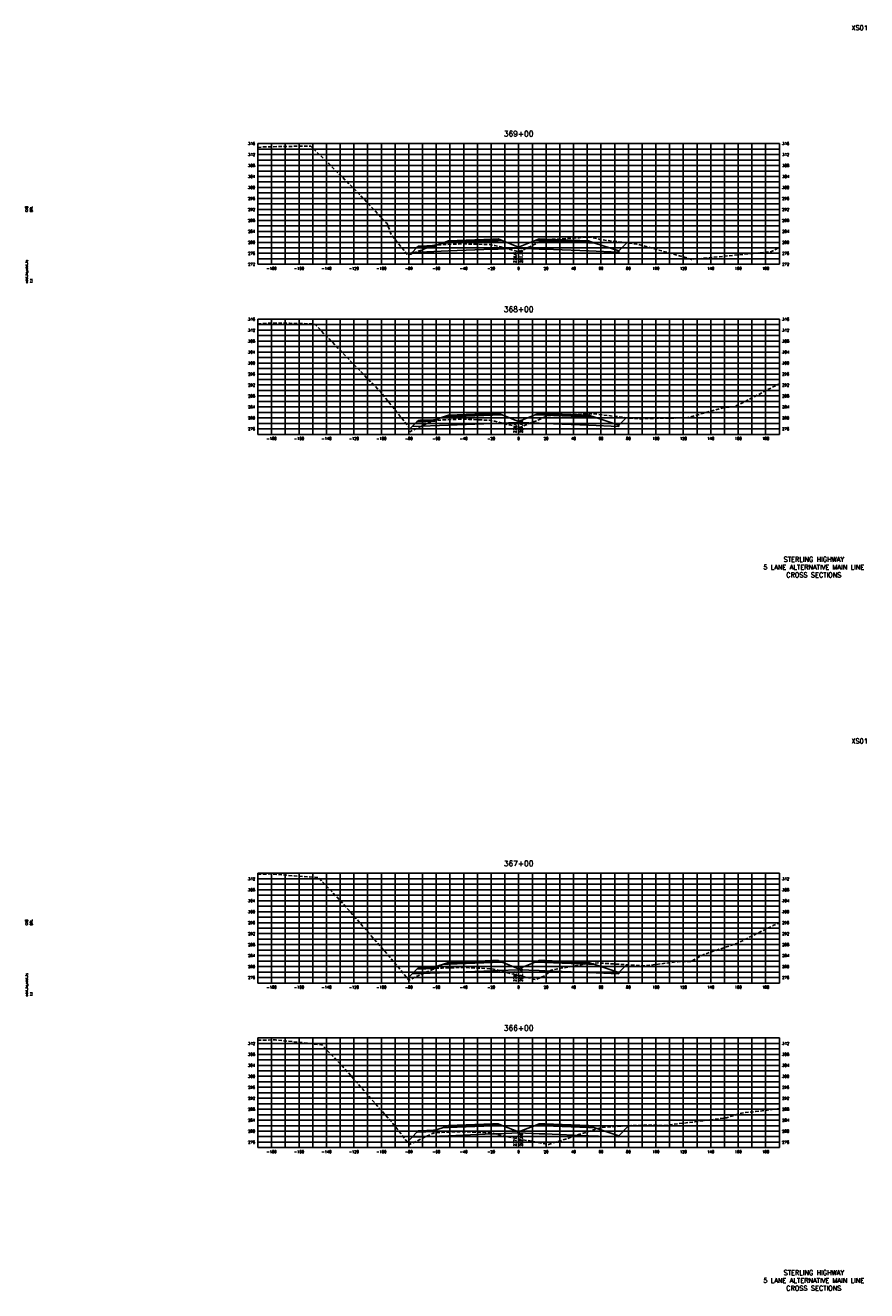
# Model space of a CAD drawing. Extents: x 37 to 10140, y -1968 to 9206.
# Tile 81 of 105: x 5877 to 6490, y 3656 to 4578. Entities that reach past the tile are written whole.
import ezdxf
from ezdxf.enums import TextEntityAlignment as Align

# ---------------------------------------------------------------- set-up
doc = ezdxf.new("R2010")
doc.units = 0
doc.header["$LTSCALE"] = 20
doc.header["$MEASUREMENT"] = 0
doc.linetypes.add('HIDDEN_050%', pattern=[0.1875, 0.125, -0.0625])
for name, color, linetype in [('S-AT-TXT175', 6, 'Continuous'), ('S-AT-TXT80', 1, 'Continuous'), ('XDATUM', 3, 'Continuous'), ('XEG', 1, 'HIDDEN_050%'), ('XFG', 2, 'Continuous'), ('XGRID', 251, 'Continuous'), ('XGRIDT', 2, 'Continuous'), ('XREF-BORDER', 7, 'Continuous')]:
    doc.layers.add(name, color=color, linetype=linetype)
doc.styles.add('L100', font='simplex.shx', dxfattribs={"height": 2})
doc.styles.add('L175', font='ROMANSM.shx', dxfattribs={"height": 3.5})
doc.styles.add('L80', font='ROMANSM.shx', dxfattribs={"height": 1.6})

# ---------------------------------------------------------------- blocks, each defined once
blk = doc.blocks.new('03025_00_att1')
at = {"layer": 'S-AT-TXT175', "style": 'L175'}
for tag, p in [('NUM', (32.402, 20.822)), ('LINE1', (30.64, 1.444)), ('LINE2', (30.64, 1.161)), ('LINE3', (30.64, 0.877))]:
    blk.add_attdef(tag, text='', height=0.175, dxfattribs=at).set_placement(p, align=Align.CENTER)
at = {"layer": 'S-AT-TXT80', "style": 'L80'}
for tag, p in [('DESIGNED', (2.094, 14.201)), ('CHECKED', (2.265, 14.201)), ('DRAFTED', (2.436, 14.201)), ('PCTB', (2.094, 11.605)), ('PSCALE', (2.265, 11.605)), ('PVIEW', (2.436, 11.605))]:
    blk.add_attdef(tag, p, '', height=0.08, rotation=90, dxfattribs=at)

msp = doc.modelspace()

# ---------------------------------------------------------------- linework, layer by layer
at = {"layer": 'XDATUM', "flags": 128}
for points in [[(6156.99, 4411.21), (6158.41, 4412.63), (6185, 4413.69), (6217, 4414.97), (6221, 4415.13), (6236, 4415.73), (6251, 4415.13), (6255, 4414.97), (6287, 4413.69), (6309, 4412.81), (6309, 4413.7), (6314.93, 4419.62)], [(6156.36, 4283.58), (6158.41, 4285.63), (6185, 4286.69), (6217, 4287.97), (6221, 4288.13), (6236, 4288.73), (6251, 4288.13), (6255, 4287.97), (6287, 4286.69), (6309, 4285.81), (6309, 4286.7), (6314.45, 4292.15)], [(6155.07, 3883.29), (6158.41, 3886.63), (6185, 3887.69), (6217, 3888.97), (6221, 3889.13), (6236, 3889.73), (6251, 3889.13), (6255, 3888.97), (6287, 3887.69), (6309, 3886.81), (6309, 3887.7), (6314.61, 3893.31)], [(6154.96, 3764.18), (6158.41, 3767.63), (6185, 3768.69), (6217, 3769.97), (6221, 3770.13), (6236, 3770.73), (6251, 3770.13), (6255, 3769.97), (6287, 3768.69), (6309, 3767.81), (6309, 3768.7), (6316.33, 3776.03)]]:
    msp.add_lwpolyline(points, dxfattribs=at)
at = {"layer": 'XEG', "flags": 128}
for points in [[(6046, 4489.23), (6050.53, 4489.58), (6070.52, 4489.98), (6084.49, 4490.08), (6097.7, 4477.39), (6118.44, 4456.61), (6140.36, 4433.43), (6143.15, 4425.68), (6155.29, 4410.59), (6158.97, 4411.93), (6173.35, 4417.61), (6173.93, 4417.73), (6175.74, 4418.11), (6179.85, 4418.27), (6195.4, 4418.91), (6199.79, 4418.76), (6215.15, 4418.32), (6216.03, 4418.11), (6218.74, 4417.71), (6222.99, 4416.64), (6229.78, 4414.83), (6236, 4413.18), (6236.92, 4412.94), (6242.3, 4415.88), (6254.27, 4421.84), (6280.05, 4423.38), (6288.23, 4423.86), (6295.97, 4421.91), (6322.18, 4418.75), (6349.89, 4411.16), (6362.06, 4407.59), (6419.73, 4413.11), (6426, 4416.3)], [(6046, 4360.51), (6053.29, 4360.96), (6069.16, 4360.99), (6087.25, 4360.57), (6106.36, 4340.85), (6121.2, 4325.51), (6135.25, 4311.14), (6155.98, 4285.36), (6156.72, 4281.92), (6160.54, 4283.72), (6173.28, 4289.74), (6173.86, 4289.87), (6175.58, 4290.31), (6180.27, 4290.5), (6195.16, 4291.13), (6199.91, 4290.96), (6214.86, 4290.27), (6217.83, 4289.72), (6218.68, 4289.55), (6223.37, 4288.37), (6229.46, 4286.84), (6236, 4285.2), (6236.89, 4284.97), (6246.04, 4288.77), (6252.96, 4291.64), (6257.03, 4293.65), (6267.43, 4294.19), (6290.99, 4294.97), (6315.88, 4291.98), (6324.94, 4291.39), (6333.52, 4291.61), (6358.9, 4292.08), (6385.72, 4299.63), (6392.86, 4300.12), (6399.61, 4303.34), (6426, 4316.9)], [(6046, 3959.38), (6056.05, 3959.55), (6072.35, 3958.12), (6090.01, 3957.03), (6106.71, 3939.44), (6142.52, 3898.53), (6155.97, 3882.19), (6169.24, 3888.11), (6173.33, 3889.82), (6173.75, 3890.03), (6175.48, 3890.76), (6180.19, 3890.94), (6195.22, 3891.39), (6199.94, 3891.11), (6214.98, 3890.47), (6215.97, 3890.34), (6219.15, 3889.8), (6224.27, 3888.35), (6235.78, 3885.54), (6236, 3885.49), (6248.44, 3882.45), (6254.81, 3885.15), (6259.79, 3889.48), (6281.88, 3893.37), (6293.75, 3894.71), (6304.98, 3893.9), (6327.7, 3892.5), (6351.72, 3895.54), (6361.66, 3895.81), (6371.07, 3900.86), (6395.62, 3909.18), (6421.56, 3921.9), (6426, 3923.71)], [(6046, 3838.34), (6058.81, 3838.56), (6078.17, 3836.66), (6092.77, 3834.83), (6108.19, 3818.77), (6142.28, 3779.98), (6144.26, 3777.51), (6156.44, 3762.33), (6159.64, 3763.77), (6173.07, 3770.23), (6173.59, 3770.41), (6175.39, 3771.03), (6179.31, 3771.12), (6195.16, 3771.6), (6199.08, 3771.44), (6214.98, 3770.86), (6215.99, 3770.7), (6218.56, 3770.14), (6224.95, 3768.39), (6236, 3766.35), (6257.68, 3762.36), (6273.12, 3767.09), (6276.44, 3768.47), (6296.51, 3774.75), (6317.71, 3776.12), (6330.46, 3776.32), (6342.53, 3776.23), (6364.42, 3778.84), (6387.55, 3781.82), (6398.38, 3785.24), (6408.62, 3786.24), (6426, 3788.47)]]:
    msp.add_lwpolyline(points, dxfattribs=at)
at = {"layer": 'XFG', "flags": 128}
for points in [[(6236, 4416.47), (6224.05, 4421.25), (6221, 4421.13), (6217, 4420.97), (6185, 4419.69), (6180.43, 4419.51), (6175, 4417.7), (6175, 4416.7), (6161.96, 4416.18), (6158.41, 4412.63), (6185, 4413.69), (6217, 4414.97), (6221, 4415.13), (6236, 4415.73), (6236, 4416.47)], [(6221, 4421.47), (6217, 4421.31), (6185, 4420.03), (6185, 4421.03), (6180.43, 4419.51), (6185, 4419.69), (6217, 4420.97), (6221, 4421.13), (6224.05, 4421.25), (6221, 4422.47), (6221, 4421.47)], [(6221, 4422.47), (6217, 4422.31), (6185, 4421.03), (6185, 4420.69), (6217, 4421.97), (6221, 4422.13), (6221, 4422.47)], [(6221, 4422.13), (6217, 4421.97), (6185, 4420.69), (6185, 4420.03), (6217, 4421.31), (6221, 4421.47), (6221, 4422.13)], [(6236, 4416.47), (6247.96, 4421.25), (6251, 4421.13), (6255, 4420.97), (6287, 4419.69), (6291.57, 4419.51), (6309, 4413.7), (6309, 4412.81), (6287, 4413.69), (6255, 4414.97), (6251, 4415.13), (6236, 4415.73)], [(6251, 4422.47), (6247.96, 4421.25), (6251, 4421.13), (6255, 4420.97), (6287, 4419.69), (6291.57, 4419.51), (6287, 4421.03), (6287, 4420.03), (6255, 4421.31), (6251, 4421.47), (6251, 4422.47)], [(6251, 4422.47), (6251, 4422.13), (6255, 4421.97), (6287, 4420.69), (6287, 4421.03), (6255, 4422.31), (6251, 4422.47)], [(6251, 4422.13), (6251, 4421.47), (6255, 4421.31), (6287, 4420.03), (6287, 4420.69), (6255, 4421.97), (6251, 4422.13)], [(6309, 4413.7), (6309, 4413.7), (6314.93, 4419.62)], [(6158.41, 4412.63), (6158.41, 4412.63), (6156.99, 4411.21)], [(6175, 4417.7), (6174, 4417.66), (6174, 4417.32), (6164, 4416.92), (6164, 4417.26), (6163, 4417.22), (6161.96, 4416.18), (6175, 4416.7), (6175, 4417.7)], [(6174, 4417.66), (6164, 4417.26), (6164, 4416.92), (6174, 4417.32), (6174, 4417.66)], [(6236, 4289.47), (6224.05, 4294.25), (6221, 4294.13), (6217, 4293.97), (6185, 4292.69), (6180.43, 4292.51), (6175, 4290.7), (6175, 4289.7), (6161.96, 4289.18), (6158.41, 4285.63), (6185, 4286.69), (6217, 4287.97), (6221, 4288.13), (6236, 4288.73), (6236, 4289.47)], [(6175, 4290.7), (6174, 4290.66), (6174, 4290.32), (6164, 4289.92), (6164, 4290.26), (6163, 4290.22), (6161.96, 4289.18), (6175, 4289.7), (6175, 4290.7)], [(6174, 4290.66), (6164, 4290.26), (6164, 4289.92), (6174, 4290.32), (6174, 4290.66)], [(6221, 4294.47), (6217, 4294.31), (6185, 4293.03), (6185, 4294.03), (6180.43, 4292.51), (6185, 4292.69), (6217, 4293.97), (6221, 4294.13), (6224.05, 4294.25), (6221, 4295.47), (6221, 4294.47)], [(6221, 4295.47), (6217, 4295.31), (6185, 4294.03), (6185, 4293.69), (6217, 4294.97), (6221, 4295.13), (6221, 4295.47)], [(6221, 4295.13), (6217, 4294.97), (6185, 4293.69), (6185, 4293.03), (6217, 4294.31), (6221, 4294.47), (6221, 4295.13)], [(6236, 4289.47), (6247.96, 4294.25), (6251, 4294.13), (6255, 4293.97), (6287, 4292.69), (6291.57, 4292.51), (6309, 4286.7), (6309, 4285.81), (6287, 4286.69), (6255, 4287.97), (6251, 4288.13), (6236, 4288.73)], [(6251, 4295.47), (6247.96, 4294.25), (6251, 4294.13), (6255, 4293.97), (6287, 4292.69), (6291.57, 4292.51), (6287, 4294.03), (6287, 4293.03), (6255, 4294.31), (6251, 4294.47), (6251, 4295.47)], [(6251, 4295.47), (6251, 4295.13), (6255, 4294.97), (6287, 4293.69), (6287, 4294.03), (6255, 4295.31), (6251, 4295.47)], [(6251, 4295.13), (6251, 4294.47), (6255, 4294.31), (6287, 4293.03), (6287, 4293.69), (6255, 4294.97), (6251, 4295.13)], [(6309, 4286.7), (6309, 4286.7), (6314.45, 4292.15)], [(6158.41, 4285.63), (6158.41, 4285.63), (6156.36, 4283.58)], [(6236, 3890.47), (6224.05, 3895.25), (6221, 3895.13), (6217, 3894.97), (6185, 3893.69), (6180.43, 3893.51), (6175, 3891.7), (6175, 3890.7), (6161.96, 3890.18), (6158.41, 3886.63), (6185, 3887.69), (6217, 3888.97), (6221, 3889.13), (6236, 3889.73), (6236, 3890.47)], [(6221, 3895.47), (6217, 3895.31), (6185, 3894.03), (6185, 3895.03), (6180.43, 3893.51), (6185, 3893.69), (6217, 3894.97), (6221, 3895.13), (6224.05, 3895.25), (6221, 3896.47), (6221, 3895.47)], [(6221, 3896.47), (6217, 3896.31), (6185, 3895.03), (6185, 3894.69), (6217, 3895.97), (6221, 3896.13), (6221, 3896.47)], [(6221, 3896.13), (6217, 3895.97), (6185, 3894.69), (6185, 3894.03), (6217, 3895.31), (6221, 3895.47), (6221, 3896.13)], [(6236, 3890.47), (6247.96, 3895.25), (6251, 3895.13), (6255, 3894.97), (6287, 3893.69), (6291.57, 3893.51), (6309, 3887.7), (6309, 3886.81), (6287, 3887.69), (6255, 3888.97), (6251, 3889.13), (6236, 3889.73)], [(6251, 3896.47), (6247.96, 3895.25), (6251, 3895.13), (6255, 3894.97), (6287, 3893.69), (6291.57, 3893.51), (6287, 3895.03), (6287, 3894.03), (6255, 3895.31), (6251, 3895.47), (6251, 3896.47)], [(6251, 3896.47), (6251, 3896.13), (6255, 3895.97), (6287, 3894.69), (6287, 3895.03), (6255, 3896.31), (6251, 3896.47)], [(6251, 3896.13), (6251, 3895.47), (6255, 3895.31), (6287, 3894.03), (6287, 3894.69), (6255, 3895.97), (6251, 3896.13)], [(6309, 3887.7), (6309, 3887.7), (6314.61, 3893.31)], [(6158.41, 3886.63), (6158.41, 3886.63), (6155.07, 3883.29)], [(6175, 3891.7), (6174, 3891.66), (6174, 3891.32), (6164, 3890.92), (6164, 3891.26), (6163, 3891.22), (6161.96, 3890.18), (6175, 3890.7), (6175, 3891.7)], [(6174, 3891.66), (6164, 3891.26), (6164, 3890.92), (6174, 3891.32), (6174, 3891.66)], [(6236, 3771.47), (6224.05, 3776.25), (6221, 3776.13), (6217, 3775.97), (6185, 3774.69), (6180.43, 3774.51), (6175, 3772.7), (6175, 3771.7), (6161.96, 3771.18), (6158.41, 3767.63), (6185, 3768.69), (6217, 3769.97), (6221, 3770.13), (6236, 3770.73), (6236, 3771.47)], [(6221, 3776.47), (6217, 3776.31), (6185, 3775.03), (6185, 3776.03), (6180.43, 3774.51), (6185, 3774.69), (6217, 3775.97), (6221, 3776.13), (6224.05, 3776.25), (6221, 3777.47), (6221, 3776.47)], [(6221, 3777.47), (6217, 3777.31), (6185, 3776.03), (6185, 3775.69), (6217, 3776.97), (6221, 3777.13), (6221, 3777.47)], [(6221, 3777.13), (6217, 3776.97), (6185, 3775.69), (6185, 3775.03), (6217, 3776.31), (6221, 3776.47), (6221, 3777.13)], [(6236, 3771.47), (6247.96, 3776.25), (6251, 3776.13), (6255, 3775.97), (6287, 3774.69), (6291.57, 3774.51), (6309, 3768.7), (6309, 3767.81), (6287, 3768.69), (6255, 3769.97), (6251, 3770.13), (6236, 3770.73)], [(6251, 3777.47), (6247.96, 3776.25), (6251, 3776.13), (6255, 3775.97), (6287, 3774.69), (6291.57, 3774.51), (6287, 3776.03), (6287, 3775.03), (6255, 3776.31), (6251, 3776.47), (6251, 3777.47)], [(6251, 3777.47), (6251, 3777.13), (6255, 3776.97), (6287, 3775.69), (6287, 3776.03), (6255, 3777.31), (6251, 3777.47)], [(6251, 3777.13), (6251, 3776.47), (6255, 3776.31), (6287, 3775.03), (6287, 3775.69), (6255, 3776.97), (6251, 3777.13)], [(6309, 3768.7), (6309, 3768.7), (6316.33, 3776.03)], [(6158.41, 3767.63), (6158.41, 3767.63), (6154.96, 3764.18)], [(6175, 3772.7), (6174, 3772.66), (6174, 3772.32), (6164, 3771.92), (6164, 3772.26), (6163, 3772.22), (6161.96, 3771.18), (6175, 3771.7), (6175, 3772.7)], [(6174, 3772.66), (6164, 3772.26), (6164, 3771.92), (6174, 3772.32), (6174, 3772.66)]]:
    msp.add_lwpolyline(points, dxfattribs=at)
at = {"layer": 'XGRID'}
for p, q in [((6046, 4404), (6046, 4492)), ((6046, 4492), (6426, 4492)), ((6046, 4488), (6426, 4488)), ((6046, 4484), (6426, 4484)), ((6056, 4404), (6056, 4492)), ((6066, 4404), (6066, 4492)), ((6076, 4404), (6076, 4492)), ((6086, 4404), (6086, 4492)), ((6096, 4404), (6096, 4492)), ((6106, 4404), (6106, 4492)), ((6116, 4404), (6116, 4492)), ((6126, 4404), (6126, 4492)), ((6136, 4404), (6136, 4492)), ((6146, 4404), (6146, 4492)), ((6156, 4404), (6156, 4492)), ((6166, 4404), (6166, 4492)), ((6176, 4404), (6176, 4492)), ((6186, 4404), (6186, 4492)), ((6196, 4404), (6196, 4492)), ((6206, 4404), (6206, 4492)), ((6216, 4404), (6216, 4492)), ((6226, 4404), (6226, 4492)), ((6236, 4404), (6236, 4492)), ((6246, 4404), (6246, 4492)), ((6256, 4404), (6256, 4492)), ((6266, 4404), (6266, 4492)), ((6276, 4404), (6276, 4492)), ((6286, 4404), (6286, 4492)), ((6296, 4404), (6296, 4492)), ((6306, 4404), (6306, 4492)), ((6316, 4404), (6316, 4492)), ((6326, 4404), (6326, 4492)), ((6336, 4404), (6336, 4492)), ((6346, 4404), (6346, 4492)), ((6356, 4404), (6356, 4492)), ((6366, 4404), (6366, 4492)), ((6376, 4404), (6376, 4492)), ((6386, 4404), (6386, 4492)), ((6396, 4404), (6396, 4492)), ((6406, 4404), (6406, 4492)), ((6416, 4404), (6416, 4492)), ((6426, 4404), (6426, 4492)), ((6046, 4480), (6426, 4480)), ((6046, 4476), (6426, 4476)), ((6046, 4472), (6426, 4472)), ((6046, 4468), (6426, 4468)), ((6046, 4464), (6426, 4464)), ((6046, 4460), (6426, 4460)), ((6046, 4456), (6426, 4456)), ((6046, 4452), (6426, 4452)), ((6046, 4448), (6426, 4448)), ((6046, 4444), (6426, 4444)), ((6046, 4440), (6426, 4440)), ((6046, 4436), (6426, 4436)), ((6046, 4432), (6426, 4432)), ((6046, 4428), (6426, 4428)), ((6046, 4424), (6426, 4424)), ((6046, 4420), (6426, 4420)), ((6046, 4416), (6426, 4416)), ((6046, 4412), (6426, 4412)), ((6046, 4408), (6426, 4408)), ((6046, 4404), (6426, 4404)), ((6046, 4280), (6046, 4364)), ((6046, 4364), (6426, 4364)), ((6056, 4280), (6056, 4364)), ((6066, 4280), (6066, 4364)), ((6076, 4280), (6076, 4364)), ((6086, 4280), (6086, 4364)), ((6096, 4280), (6096, 4364)), ((6106, 4280), (6106, 4364)), ((6116, 4280), (6116, 4364)), ((6126, 4280), (6126, 4364)), ((6136, 4280), (6136, 4364)), ((6146, 4280), (6146, 4364)), ((6156, 4280), (6156, 4364)), ((6166, 4280), (6166, 4364)), ((6176, 4280), (6176, 4364)), ((6186, 4280), (6186, 4364)), ((6196, 4280), (6196, 4364)), ((6206, 4280), (6206, 4364)), ((6216, 4280), (6216, 4364)), ((6226, 4280), (6226, 4364)), ((6236, 4280), (6236, 4364)), ((6246, 4280), (6246, 4364)), ((6256, 4280), (6256, 4364)), ((6266, 4280), (6266, 4364)), ((6276, 4280), (6276, 4364)), ((6286, 4280), (6286, 4364)), ((6296, 4280), (6296, 4364)), ((6306, 4280), (6306, 4364)), ((6316, 4280), (6316, 4364)), ((6326, 4280), (6326, 4364)), ((6336, 4280), (6336, 4364)), ((6346, 4280), (6346, 4364)), ((6356, 4280), (6356, 4364)), ((6366, 4280), (6366, 4364)), ((6376, 4280), (6376, 4364)), ((6386, 4280), (6386, 4364)), ((6396, 4280), (6396, 4364)), ((6406, 4280), (6406, 4364)), ((6416, 4280), (6416, 4364)), ((6426, 4280), (6426, 4364)), ((6046, 4360), (6426, 4360)), ((6046, 4356), (6426, 4356)), ((6046, 4352), (6426, 4352)), ((6046, 4348), (6426, 4348)), ((6046, 4344), (6426, 4344)), ((6046, 4340), (6426, 4340)), ((6046, 4336), (6426, 4336)), ((6046, 4332), (6426, 4332)), ((6046, 4328), (6426, 4328)), ((6046, 4324), (6426, 4324)), ((6046, 4320), (6426, 4320)), ((6046, 4316), (6426, 4316)), ((6046, 4312), (6426, 4312)), ((6046, 4308), (6426, 4308)), ((6046, 4304), (6426, 4304)), ((6046, 4300), (6426, 4300)), ((6046, 4296), (6426, 4296)), ((6046, 4292), (6426, 4292)), ((6046, 4288), (6426, 4288)), ((6046, 4284), (6426, 4284)), ((6046, 4280), (6426, 4280)), ((6046, 3880), (6046, 3960)), ((6046, 3960), (6426, 3960)), ((6056, 3880), (6056, 3960)), ((6066, 3880), (6066, 3960)), ((6076, 3880), (6076, 3960)), ((6086, 3880), (6086, 3960)), ((6096, 3880), (6096, 3960)), ((6106, 3880), (6106, 3960)), ((6116, 3880), (6116, 3960)), ((6126, 3880), (6126, 3960)), ((6136, 3880), (6136, 3960)), ((6146, 3880), (6146, 3960)), ((6156, 3880), (6156, 3960)), ((6166, 3880), (6166, 3960)), ((6176, 3880), (6176, 3960)), ((6186, 3880), (6186, 3960)), ((6196, 3880), (6196, 3960)), ((6206, 3880), (6206, 3960)), ((6216, 3880), (6216, 3960)), ((6226, 3880), (6226, 3960)), ((6236, 3880), (6236, 3960)), ((6246, 3880), (6246, 3960)), ((6256, 3880), (6256, 3960)), ((6266, 3880), (6266, 3960)), ((6276, 3880), (6276, 3960)), ((6286, 3880), (6286, 3960)), ((6296, 3880), (6296, 3960)), ((6306, 3880), (6306, 3960)), ((6316, 3880), (6316, 3960)), ((6326, 3880), (6326, 3960)), ((6336, 3880), (6336, 3960)), ((6346, 3880), (6346, 3960)), ((6356, 3880), (6356, 3960)), ((6366, 3880), (6366, 3960)), ((6376, 3880), (6376, 3960)), ((6386, 3880), (6386, 3960)), ((6396, 3880), (6396, 3960)), ((6406, 3880), (6406, 3960)), ((6416, 3880), (6416, 3960)), ((6426, 3880), (6426, 3960)), ((6046, 3956), (6426, 3956)), ((6046, 3952), (6426, 3952)), ((6046, 3948), (6426, 3948)), ((6046, 3944), (6426, 3944)), ((6046, 3940), (6426, 3940)), ((6046, 3936), (6426, 3936)), ((6046, 3932), (6426, 3932)), ((6046, 3928), (6426, 3928)), ((6046, 3924), (6426, 3924)), ((6046, 3920), (6426, 3920)), ((6046, 3916), (6426, 3916)), ((6046, 3912), (6426, 3912)), ((6046, 3908), (6426, 3908)), ((6046, 3904), (6426, 3904)), ((6046, 3900), (6426, 3900)), ((6046, 3896), (6426, 3896)), ((6046, 3892), (6426, 3892)), ((6046, 3888), (6426, 3888)), ((6046, 3884), (6426, 3884)), ((6046, 3880), (6426, 3880)), ((6046, 3760), (6046, 3840)), ((6046, 3840), (6426, 3840)), ((6056, 3760), (6056, 3840)), ((6066, 3760), (6066, 3840)), ((6076, 3760), (6076, 3840)), ((6086, 3760), (6086, 3840)), ((6096, 3760), (6096, 3840)), ((6106, 3760), (6106, 3840)), ((6116, 3760), (6116, 3840)), ((6126, 3760), (6126, 3840)), ((6136, 3760), (6136, 3840)), ((6146, 3760), (6146, 3840)), ((6156, 3760), (6156, 3840)), ((6166, 3760), (6166, 3840)), ((6176, 3760), (6176, 3840)), ((6186, 3760), (6186, 3840)), ((6196, 3760), (6196, 3840)), ((6206, 3760), (6206, 3840)), ((6216, 3760), (6216, 3840)), ((6226, 3760), (6226, 3840)), ((6236, 3760), (6236, 3840)), ((6246, 3760), (6246, 3840)), ((6256, 3760), (6256, 3840)), ((6266, 3760), (6266, 3840)), ((6276, 3760), (6276, 3840)), ((6286, 3760), (6286, 3840)), ((6296, 3760), (6296, 3840)), ((6306, 3760), (6306, 3840)), ((6316, 3760), (6316, 3840)), ((6326, 3760), (6326, 3840)), ((6336, 3760), (6336, 3840)), ((6346, 3760), (6346, 3840)), ((6356, 3760), (6356, 3840)), ((6366, 3760), (6366, 3840)), ((6376, 3760), (6376, 3840)), ((6386, 3760), (6386, 3840)), ((6396, 3760), (6396, 3840)), ((6406, 3760), (6406, 3840)), ((6416, 3760), (6416, 3840)), ((6426, 3760), (6426, 3840)), ((6046, 3836), (6426, 3836)), ((6046, 3832), (6426, 3832)), ((6046, 3828), (6426, 3828)), ((6046, 3824), (6426, 3824)), ((6046, 3820), (6426, 3820)), ((6046, 3816), (6426, 3816)), ((6046, 3812), (6426, 3812)), ((6046, 3808), (6426, 3808)), ((6046, 3804), (6426, 3804)), ((6046, 3800), (6426, 3800)), ((6046, 3796), (6426, 3796)), ((6046, 3792), (6426, 3792)), ((6046, 3788), (6426, 3788)), ((6046, 3784), (6426, 3784)), ((6046, 3780), (6426, 3780)), ((6046, 3776), (6426, 3776)), ((6046, 3772), (6426, 3772)), ((6046, 3768), (6426, 3768)), ((6046, 3764), (6426, 3764)), ((6046, 3760), (6426, 3760))]:
    msp.add_line(p, q, dxfattribs=at)

# ---------------------------------------------------------------- block references
at = {"layer": 'XREF-BORDER'}
ref = msp.add_blockref('03025_00_att1', (5836.45, 4158.23), dxfattribs=dict(at, xscale=20, yscale=20, zscale=20))
ref.add_attrib('LINE1', 'STERLING HIGHWAY', dxfattribs={"layer": 'S-AT-TXT175', "height": 3.5, "style": 'L175'}).set_placement((6451.07, 4187.1), align=Align.CENTER)
ref.add_attrib('LINE2', '5 LANE ALTERNATIVE MAIN LINE', dxfattribs={"layer": 'S-AT-TXT175', "height": 3.5, "style": 'L175'}).set_placement((6451.07, 4181.44), align=Align.CENTER)
ref.add_attrib('LINE3', 'CROSS SECTIONS', dxfattribs={"layer": 'S-AT-TXT175', "height": 3.5, "style": 'L175'}).set_placement((6451.07, 4175.77), align=Align.CENTER)
ref.add_attrib('NUM', 'XS01', dxfattribs={"layer": 'S-AT-TXT175', "height": 3.5, "style": 'L175'}).set_placement((6484.49, 4574.66), align=Align.CENTER)
ref.add_attrib('DESIGNED', 'CAB', (5878.33, 4442.25), dxfattribs={"layer": 'S-AT-TXT80', "height": 1.6, "rotation": 90, "style": 'L80'})
ref.add_attrib('CHECKED', 'DRL', (5881.75, 4442.25), dxfattribs={"layer": 'S-AT-TXT80', "height": 1.6, "rotation": 90, "style": 'L80'})
ref.add_attrib('PCTB', 'adot_hs,adot_fs', (5878.33, 4390.32), dxfattribs={"layer": 'S-AT-TXT80', "height": 1.6, "rotation": 90, "style": 'L80'})
ref.add_attrib('PSCALE', '1:1', (5881.75, 4390.32), dxfattribs={"layer": 'S-AT-TXT80', "height": 1.6, "rotation": 90, "style": 'L80'})
ref = msp.add_blockref('03025_00_att1', (5836.45, 3638.23), dxfattribs=dict(at, xscale=20, yscale=20, zscale=20))
ref.add_attrib('LINE1', 'STERLING HIGHWAY', dxfattribs={"layer": 'S-AT-TXT175', "height": 3.5, "style": 'L175'}).set_placement((6451.07, 3667.1), align=Align.CENTER)
ref.add_attrib('LINE2', '5 LANE ALTERNATIVE MAIN LINE', dxfattribs={"layer": 'S-AT-TXT175', "height": 3.5, "style": 'L175'}).set_placement((6451.07, 3661.44), align=Align.CENTER)
ref.add_attrib('LINE3', 'CROSS SECTIONS', dxfattribs={"layer": 'S-AT-TXT175', "height": 3.5, "style": 'L175'}).set_placement((6451.07, 3655.77), align=Align.CENTER)
ref.add_attrib('NUM', 'XS01', dxfattribs={"layer": 'S-AT-TXT175', "height": 3.5, "style": 'L175'}).set_placement((6484.49, 4054.66), align=Align.CENTER)
ref.add_attrib('DESIGNED', 'CAB', (5878.33, 3922.25), dxfattribs={"layer": 'S-AT-TXT80', "height": 1.6, "rotation": 90, "style": 'L80'})
ref.add_attrib('CHECKED', 'DRL', (5881.75, 3922.25), dxfattribs={"layer": 'S-AT-TXT80', "height": 1.6, "rotation": 90, "style": 'L80'})
ref.add_attrib('PCTB', 'adot_hs,adot_fs', (5878.33, 3870.32), dxfattribs={"layer": 'S-AT-TXT80', "height": 1.6, "rotation": 90, "style": 'L80'})
ref.add_attrib('PSCALE', '1:1', (5881.75, 3870.32), dxfattribs={"layer": 'S-AT-TXT80', "height": 1.6, "rotation": 90, "style": 'L80'})

# ---------------------------------------------------------------- texts
at = {"layer": 'XGRIDT', "style": 'L100'}
for s, p in [('316', (6044, 4492)), ('312', (6044, 4484)), ('308', (6044, 4476)), ('304', (6044, 4468)), ('300', (6044, 4460)), ('296', (6044, 4452)), ('292', (6044, 4444)), ('288', (6044, 4436)), ('284', (6044, 4428)), ('280', (6044, 4420)), ('276', (6044, 4412)), ('272', (6044, 4404)), ('316', (6044, 4364)), ('312', (6044, 4356)), ('308', (6044, 4348)), ('304', (6044, 4340)), ('300', (6044, 4332)), ('296', (6044, 4324)), ('292', (6044, 4316)), ('288', (6044, 4308)), ('284', (6044, 4300)), ('280', (6044, 4292)), ('276', (6044, 4284)), ('312', (6044, 3956)), ('308', (6044, 3948)), ('304', (6044, 3940)), ('300', (6044, 3932)), ('296', (6044, 3924)), ('292', (6044, 3916)), ('288', (6044, 3908)), ('284', (6044, 3900)), ('280', (6044, 3892)), ('276', (6044, 3884)), ('312', (6044, 3836)), ('308', (6044, 3828)), ('304', (6044, 3820)), ('300', (6044, 3812)), ('296', (6044, 3804)), ('292', (6044, 3796)), ('288', (6044, 3788)), ('284', (6044, 3780)), ('280', (6044, 3772)), ('276', (6044, 3764))]:
    msp.add_text(s, height=2, dxfattribs=at).set_placement(p, align=Align.MIDDLE_RIGHT)
for s, p in [('369+00', (6236, 4496)), ('368+00', (6236, 4368)), ('367+00', (6236, 3964)), ('366+00', (6236, 3844))]:
    msp.add_text(s, height=4, dxfattribs=at).set_placement(p, align=Align.BOTTOM_CENTER)
for s, p in [('316', (6428, 4492)), ('312', (6428, 4484)), ('308', (6428, 4476)), ('304', (6428, 4468)), ('300', (6428, 4460)), ('296', (6428, 4452)), ('292', (6428, 4444)), ('288', (6428, 4436)), ('284', (6428, 4428)), ('280', (6428, 4420)), ('276', (6428, 4412)), ('272', (6428, 4404)), ('316', (6428, 4364)), ('312', (6428, 4356)), ('308', (6428, 4348)), ('304', (6428, 4340)), ('300', (6428, 4332)), ('296', (6428, 4324)), ('292', (6428, 4316)), ('288', (6428, 4308)), ('284', (6428, 4300)), ('280', (6428, 4292)), ('276', (6428, 4284)), ('312', (6428, 3956)), ('308', (6428, 3948)), ('304', (6428, 3940)), ('300', (6428, 3932)), ('296', (6428, 3924)), ('292', (6428, 3916)), ('288', (6428, 3908)), ('284', (6428, 3900)), ('280', (6428, 3892)), ('276', (6428, 3884)), ('312', (6428, 3836)), ('308', (6428, 3828)), ('304', (6428, 3820)), ('300', (6428, 3812)), ('296', (6428, 3804)), ('292', (6428, 3796)), ('288', (6428, 3788)), ('284', (6428, 3780)), ('280', (6428, 3772)), ('276', (6428, 3764))]:
    msp.add_text(s, height=2, dxfattribs=at).set_placement(p, align=Align.MIDDLE_LEFT)
for s, p in [('276.6', (6235, 4405)), ('276.6', (6235, 4281)), ('276.7', (6235, 3881)), ('277.2', (6235, 3761))]:
    msp.add_text(s, height=2, rotation=90, dxfattribs=at).set_placement(p, align=Align.BOTTOM_LEFT)
for s, p in [('281.16', (6237, 4405)), ('281.66', (6237, 4281)), ('282.16', (6237, 3881)), ('282.66', (6237, 3761))]:
    msp.add_text(s, height=2, rotation=90, dxfattribs=at).set_placement(p, align=Align.TOP_LEFT)
for s, p in [('-180', (6056, 4402)), ('-160', (6076, 4402)), ('-140', (6096, 4402)), ('-120', (6116, 4402)), ('-100', (6136, 4402)), ('-80', (6156, 4402)), ('-60', (6176, 4402)), ('-40', (6196, 4402)), ('-20', (6216, 4402)), ('0', (6236, 4402)), ('20', (6256, 4402)), ('40', (6276, 4402)), ('60', (6296, 4402)), ('80', (6316, 4402)), ('100', (6336, 4402)), ('120', (6356, 4402)), ('140', (6376, 4402)), ('160', (6396, 4402)), ('180', (6416, 4402)), ('-180', (6056, 4278)), ('-160', (6076, 4278)), ('-140', (6096, 4278)), ('-120', (6116, 4278)), ('-100', (6136, 4278)), ('-80', (6156, 4278)), ('-60', (6176, 4278)), ('-40', (6196, 4278)), ('-20', (6216, 4278)), ('0', (6236, 4278)), ('20', (6256, 4278)), ('40', (6276, 4278)), ('60', (6296, 4278)), ('80', (6316, 4278)), ('100', (6336, 4278)), ('120', (6356, 4278)), ('140', (6376, 4278)), ('160', (6396, 4278)), ('180', (6416, 4278)), ('-180', (6056, 3878)), ('-160', (6076, 3878)), ('-140', (6096, 3878)), ('-120', (6116, 3878)), ('-100', (6136, 3878)), ('-80', (6156, 3878)), ('-60', (6176, 3878)), ('-40', (6196, 3878)), ('-20', (6216, 3878)), ('0', (6236, 3878)), ('20', (6256, 3878)), ('40', (6276, 3878)), ('60', (6296, 3878)), ('80', (6316, 3878)), ('100', (6336, 3878)), ('120', (6356, 3878)), ('140', (6376, 3878)), ('160', (6396, 3878)), ('180', (6416, 3878)), ('-180', (6056, 3758)), ('-160', (6076, 3758)), ('-140', (6096, 3758)), ('-120', (6116, 3758)), ('-100', (6136, 3758)), ('-80', (6156, 3758)), ('-60', (6176, 3758)), ('-40', (6196, 3758)), ('-20', (6216, 3758)), ('0', (6236, 3758)), ('20', (6256, 3758)), ('40', (6276, 3758)), ('60', (6296, 3758)), ('80', (6316, 3758)), ('100', (6336, 3758)), ('120', (6356, 3758)), ('140', (6376, 3758)), ('160', (6396, 3758)), ('180', (6416, 3758))]:
    msp.add_text(s, height=2, dxfattribs=at).set_placement(p, align=Align.TOP_CENTER)

doc.saveas('drawing.dxf')
